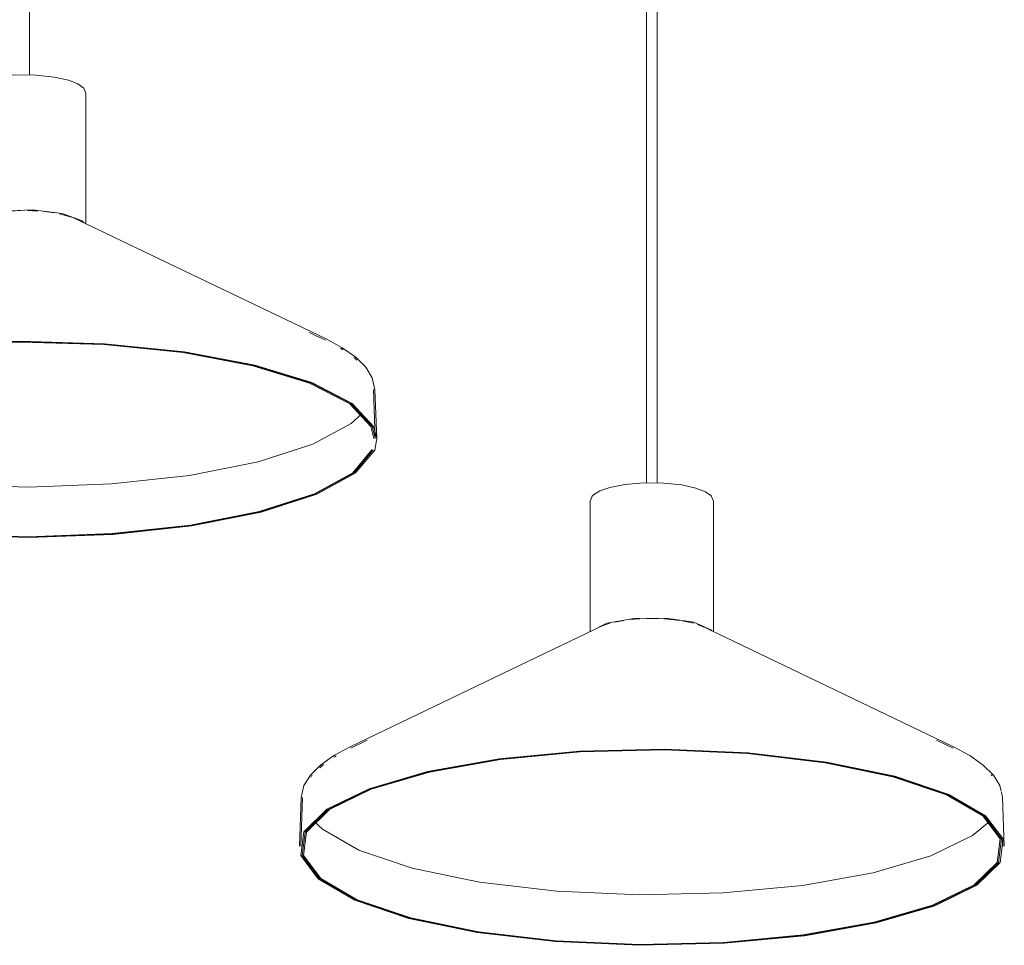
# Model space of a CAD drawing. Header units: millimetres. Extents: x 2868 to 10969, y -1250 to 7939.
# Tile 3 of 15: x 6466 to 7024, y -1250 to -725. Entities that reach past the tile are written whole.
import ezdxf

# ---------------------------------------------------------------- set-up
doc = ezdxf.new("R2010")
doc.units = ezdxf.units.MM
doc.layers.add('E-LITE-EQPM', color=7, linetype='Continuous', lineweight=20)

# ---------------------------------------------------------------- blocks, each defined once
blk = doc.blocks.new('68595-7L_ 68596-7L_ 68596-7L  KOMBO400 - 64314-44-7L SAMBA Black_ribbon beige pendant lamp ø450-7L-596359-00 Isometrico PDF')
at = {"layer": 'E-LITE-EQPM', "color": 253, "lineweight": 15, "true_color": 0xaaaaaa}
for p, q in [((3215.38, -756.38), (3215.38, 294.35)), ((3565.51, -132.24), (3565.51, -987.85)), ((3571.51, -987.85), (3571.51, -130.7)), ((3247.38, -840.97), (3247.38, -766.74)), ((3204.22, -833.62), (3210.32, -833.35)), ((3223.83, -833.9), (3229.55, -834.65)), ((3383.61, -906.19), (3239.84, -837.26)), ((3383.27, -906.92), (3374.04, -902.49)), ((3411.57, -962.64), (3410.56, -934.92)), ((3412.37, -962.64), (3411.36, -934.89)), ((3533.5, -998.23), (3534.6, -995.49)), ((3533.5, -998.23), (3533.5, -1072.38)), ((3603.5, -1072.42), (3603.5, -998.23)), ((3547.4, -1066.91), (3552.6, -1065.95)), ((3565.58, -1064.86), (3572.2, -1064.89)), ((3541.03, -1068.75), (3397.26, -1137.69)), ((3594.4, -1068.24), (3597.95, -1069.71)), ((3739.73, -1137.69), (3595.96, -1068.75)), ((3406.93, -1133.94), (3397.61, -1138.41)), ((3739.38, -1138.41), (3729.92, -1133.87)), ((3381.07, -1148.59), (3381.56, -1148.24)), ((3761.65, -1154.26), (3761.05, -1153.66)), ((3369.52, -1166.38), (3368.51, -1194.13)), ((3370.31, -1166.41), (3369.31, -1194.14)), ((3767.48, -1166.38), (3766.81, -1163.47)), ((3768.49, -1194.13), (3767.48, -1166.38)), ((3767.69, -1194.14), (3767.55, -1190.23))]:
    blk.add_line(p, q, dxfattribs=at)
for points in [[(3247.38, -766.74, 0), (3246.11, -763.79, 0), (3242.82, -761.42, 0), (3237.41, -759.32, 0), (3229.42, -757.57, 0), (3219.1, -756.49, 0), (3207.56, -756.4, 0), (3196.96, -757.33, 0), (3188.6, -758.97, 0), (3185.24, -760, 0)], [(3184.81, -836.66, 0), (3199.28, -833.63, 0), (3217.26, -833.01, 0), (3233.94, -834.99, 0), (3244.84, -839.02, 0), (3246.3, -840.31, 0)], [(3214.23, -833.35, 0), (3217.05, -833.43, 0), (3220.07, -833.58, 0)], [(3232.35, -835.17, 0), (3233.01, -835.31, 0), (3239.14, -837.05, 0)], [(3214.78, -1018.9, 0), (3166.85, -1017.44, 0), (3121.56, -1012.83, 0), (3081.56, -1005.34, 0), (3049.16, -995.39, 0), (3026.24, -983.58, 0), (3014.14, -970.58, 0), (3013.56, -957.15, 0), (3024.54, -944.08, 0), (3046.43, -932.12, 0), (3077.97, -921.96, 0), (3117.32, -914.2, 0), (3162.19, -909.29, 0), (3209.98, -907.51, 0)], [(3214.77, -1018.68, 0), (3167.03, -1017.22, 0), (3121.93, -1012.63, 0), (3082.08, -1005.17, 0), (3049.81, -995.26, 0), (3026.98, -983.5, 0), (3014.93, -970.55, 0), (3014.36, -957.18, 0), (3025.29, -944.16, 0), (3047.1, -932.24, 0), (3078.51, -922.12, 0), (3117.7, -914.4, 0), (3162.39, -909.5, 0), (3209.99, -907.73, 0)], [(3214.77, -1018.68, 0), (3167.03, -1017.22, 0), (3121.93, -1012.63, 0), (3082.08, -1005.17, 0), (3049.81, -995.26, 0), (3026.98, -983.5, 0), (3014.93, -970.55, 0), (3014.36, -957.18, 0), (3025.29, -944.16, 0), (3047.1, -932.24, 0), (3078.51, -922.12, 0), (3117.7, -914.4, 0), (3162.39, -909.5, 0), (3209.99, -907.73, 0)], [(3214.76, -1018.45, 0), (3167.21, -1017.01, 0), (3122.29, -1012.43, 0), (3082.61, -1005, 0), (3050.46, -995.13, 0), (3027.73, -983.42, 0), (3015.73, -970.52, 0), (3015.15, -957.2, 0), (3026.04, -944.23, 0), (3047.76, -932.37, 0), (3079.04, -922.29, 0), (3118.08, -914.59, 0), (3162.59, -909.72, 0), (3210, -907.96, 0)], [(3209.98, -907.51, 0), (3257.91, -908.97, 0), (3303.2, -913.58, 0), (3343.2, -921.07, 0), (3375.6, -931.02, 0), (3398.52, -942.83, 0), (3410.62, -955.83, 0), (3412.35, -962.54, 0)], [(3209.99, -907.73, 0), (3257.73, -909.19, 0), (3302.83, -913.78, 0), (3342.68, -921.24, 0), (3374.95, -931.15, 0), (3397.78, -942.91, 0), (3409.83, -955.86, 0), (3411.55, -962.54, 0)], [(3209.99, -907.73, 0), (3257.73, -909.19, 0), (3302.83, -913.78, 0), (3342.68, -921.24, 0), (3374.95, -931.15, 0), (3397.78, -942.91, 0), (3409.83, -955.86, 0), (3411.57, -962.54, 0)], [(3210, -907.96, 0), (3257.55, -909.4, 0), (3302.47, -913.98, 0), (3342.15, -921.41, 0), (3374.3, -931.27, 0), (3397.03, -942.99, 0), (3409.03, -955.89, 0), (3410.77, -962.65, 0)], [(3411.36, -934.89, 0), (3409.83, -928.26, 0), (3406.15, -922.26, 0), (3400.44, -916.56, 0), (3392.8, -911.16, 0), (3383.61, -906.19, 0)], [(3393.22, -912.43, 0), (3392.4, -911.85, 0), (3391.74, -911.49, 0)], [(3401, -918.24, 0), (3399.94, -917.18, 0), (3399.4, -916.8, 0)], [(3214.75, -990.28, 0), (3167.44, -988.84, 0), (3122.75, -984.29, 0), (3083.27, -976.89, 0), (3051.29, -967.08, 0), (3028.67, -955.42, 0), (3021.06, -948.83, 0)], [(3403.83, -948.7, 0), (3397.77, -954.19, 0), (3376.16, -966, 0), (3345.03, -976.02, 0), (3306.2, -983.68, 0), (3261.91, -988.53, 0), (3214.75, -990.28, 0)], [(3412.36, -962.64, 0), (3411.2, -969.26, 0), (3400.22, -982.33, 0), (3378.33, -994.29, 0), (3346.79, -1004.45, 0), (3307.44, -1012.21, 0), (3262.57, -1017.12, 0), (3214.78, -1018.9, 0)], [(3409.61, -969.21, 0), (3398.72, -982.18, 0), (3377, -994.04, 0), (3345.71, -1004.12, 0), (3306.68, -1011.82, 0), (3262.17, -1016.69, 0), (3214.76, -1018.45, 0)], [(3410.4, -969.23, 0), (3399.47, -982.25, 0), (3377.66, -994.17, 0), (3346.25, -1004.28, 0), (3307.06, -1012.01, 0), (3262.37, -1016.91, 0), (3214.77, -1018.68, 0)], [(3410.4, -969.23, 0), (3399.47, -982.25, 0), (3377.66, -994.17, 0), (3346.25, -1004.28, 0), (3307.06, -1012.01, 0), (3262.37, -1016.91, 0), (3214.77, -1018.68, 0)], [(3603.5, -998.23, 0), (3602.23, -995.28, 0), (3598.95, -992.91, 0), (3593.53, -990.81, 0), (3585.54, -989.06, 0), (3575.22, -987.99, 0), (3563.68, -987.9, 0), (3553.09, -988.82, 0), (3544.72, -990.46, 0), (3538.92, -992.48, 0), (3535.29, -994.77, 0), (3534.6, -995.49, 0)], [(3534.44, -1071.92, 0), (3542.92, -1067.51, 0), (3558.29, -1064.83, 0), (3576.4, -1064.66, 0), (3592.39, -1067.03, 0), (3601.98, -1071.31, 0), (3602.46, -1071.8, 0)], [(3555.86, -1065.52, 0), (3558.73, -1065.23, 0), (3561.7, -1065.02, 0)], [(3575.23, -1065.02, 0), (3576.06, -1065.07, 0), (3584.25, -1065.92, 0)], [(3585.64, -1066.14, 0), (3591.37, -1067.34, 0), (3592.27, -1067.58, 0)], [(3539.93, -1069.29, 0), (3544.02, -1067.79, 0), (3544.87, -1067.54, 0)], [(3369.52, -1166.38, 0), (3371.04, -1159.75, 0), (3374.73, -1153.76, 0), (3380.44, -1148.06, 0), (3388.08, -1142.65, 0), (3397.26, -1137.69, 0)], [(3481.86, -1144.5, 0), (3527.52, -1140.18, 0), (3575.56, -1139.04, 0), (3623.19, -1141.12, 0), (3667.64, -1146.33, 0), (3706.33, -1154.34, 0), (3737.01, -1164.7, 0), (3757.89, -1176.8, 0), (3767.77, -1189.94, 0), (3766.07, -1203.36, 0), (3752.88, -1216.28, 0), (3728.98, -1227.94, 0), (3695.75, -1237.67, 0), (3655.13, -1244.9, 0)], [(3482.21, -1144.7, 0), (3527.69, -1140.4, 0), (3575.53, -1139.26, 0), (3622.97, -1141.34, 0), (3667.24, -1146.52, 0), (3705.78, -1154.5, 0), (3736.33, -1164.82, 0), (3757.13, -1176.87, 0), (3766.97, -1189.96, 0), (3765.27, -1203.33, 0), (3752.14, -1216.19, 0), (3728.34, -1227.81, 0), (3695.24, -1237.5, 0), (3654.78, -1244.7, 0)], [(3482.21, -1144.7, 0), (3527.69, -1140.4, 0), (3575.53, -1139.26, 0), (3622.97, -1141.34, 0), (3667.24, -1146.52, 0), (3705.78, -1154.5, 0), (3736.33, -1164.82, 0), (3757.13, -1176.87, 0), (3766.97, -1189.96, 0), (3765.27, -1203.33, 0), (3752.14, -1216.19, 0), (3728.34, -1227.81, 0), (3695.24, -1237.5, 0), (3654.78, -1244.7, 0)], [(3482.56, -1144.9, 0), (3527.85, -1140.62, 0), (3575.5, -1139.48, 0), (3622.75, -1141.55, 0), (3666.85, -1146.71, 0), (3705.22, -1154.66, 0), (3735.66, -1164.94, 0), (3756.37, -1176.94, 0), (3766.17, -1189.98, 0), (3764.48, -1203.29, 0), (3751.4, -1216.1, 0), (3727.7, -1227.67, 0), (3694.73, -1237.32, 0), (3654.44, -1244.5, 0)], [(3766.66, -1162.83, 0), (3765.95, -1159.75, 0), (3762.27, -1153.76, 0), (3756.56, -1148.06, 0), (3748.92, -1142.65, 0), (3739.73, -1137.69, 0)], [(3655.13, -1244.9, 0), (3609.47, -1249.22, 0), (3561.43, -1250.36, 0), (3513.8, -1248.27, 0), (3469.36, -1243.07, 0), (3430.67, -1235.06, 0), (3399.99, -1224.7, 0), (3379.1, -1212.6, 0), (3369.23, -1199.46, 0), (3370.93, -1186.04, 0), (3384.11, -1173.12, 0), (3408.01, -1161.46, 0), (3441.24, -1151.73, 0), (3481.86, -1144.5, 0)], [(3654.78, -1244.7, 0), (3609.31, -1249, 0), (3561.46, -1250.14, 0), (3514.02, -1248.06, 0), (3469.75, -1242.88, 0), (3431.22, -1234.9, 0), (3400.66, -1224.58, 0), (3379.86, -1212.53, 0), (3370.02, -1199.44, 0), (3371.72, -1186.07, 0), (3384.85, -1173.21, 0), (3408.66, -1161.59, 0), (3441.75, -1151.9, 0), (3482.21, -1144.7, 0)], [(3654.78, -1244.7, 0), (3609.31, -1249, 0), (3561.46, -1250.14, 0), (3514.02, -1248.06, 0), (3469.75, -1242.88, 0), (3431.22, -1234.9, 0), (3400.66, -1224.58, 0), (3379.86, -1212.53, 0), (3370.02, -1199.44, 0), (3371.72, -1186.07, 0), (3384.85, -1173.21, 0), (3408.66, -1161.59, 0), (3441.75, -1151.9, 0), (3482.21, -1144.7, 0)], [(3654.44, -1244.5, 0), (3609.14, -1248.78, 0), (3561.49, -1249.92, 0), (3514.24, -1247.85, 0), (3470.15, -1242.69, 0), (3431.77, -1234.74, 0), (3401.34, -1224.46, 0), (3380.62, -1212.45, 0), (3370.82, -1199.42, 0), (3372.51, -1186.11, 0), (3385.59, -1173.29, 0), (3409.3, -1161.73, 0), (3442.26, -1152.07, 0), (3482.56, -1144.9, 0)], [(3388.04, -1143.65, 0), (3388.48, -1143.34, 0), (3389.41, -1142.84, 0)], [(3380.05, -1149.57, 0), (3380.94, -1148.68, 0), (3382.15, -1147.82, 0)], [(3374.96, -1154.88, 0), (3375.35, -1154.26, 0), (3375.65, -1153.96, 0)], [(3654, -1216.35, 0), (3608.94, -1220.61, 0), (3561.53, -1221.74, 0), (3514.52, -1219.68, 0), (3470.65, -1214.55, 0), (3432.47, -1206.64, 0), (3402.19, -1196.42, 0), (3381.58, -1184.47, 0), (3376.94, -1180.07, 0)], [(3759.88, -1180.27, 0), (3750.47, -1188.1, 0), (3726.88, -1199.61, 0), (3694.09, -1209.22, 0), (3654, -1216.35, 0)]]:
    blk.add_polyline3d(points, dxfattribs=at)

msp = doc.modelspace()

# ---------------------------------------------------------------- block references
at = {"layer": 'E-LITE-EQPM', "color": 253, "lineweight": 15, "true_color": 0xaaaaaa}
msp.add_blockref('68595-7L_ 68596-7L_ 68596-7L  KOMBO400 - 64314-44-7L SAMBA Black_ribbon beige pendant lamp ø450-7L-596359-00 Isometrico PDF', (3255.83, 0), dxfattribs=at)

doc.saveas('drawing.dxf')
